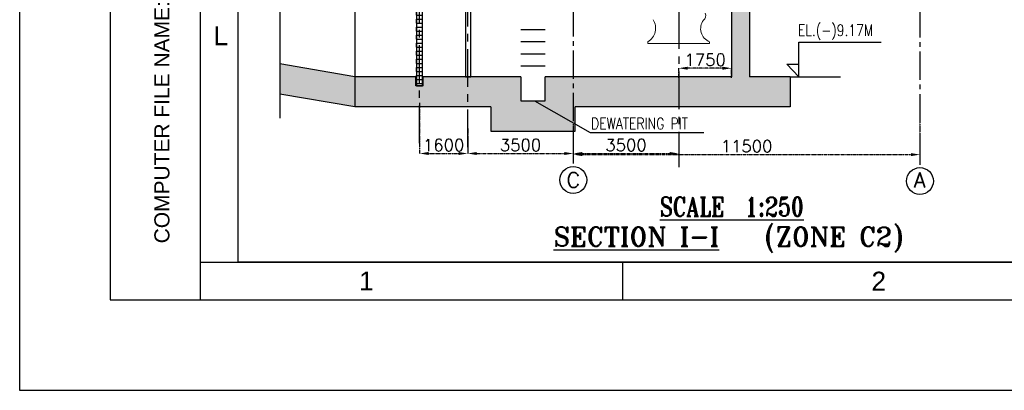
# Model space of a CAD drawing. Header units: inches. Extents: x -341304 to 31571016, y -692717 to 2132253.
# Tile 1 of 256: x 305436 to 370761, y -617757 to -593190. Entities that reach past the tile are written whole.
import ezdxf
from ezdxf.enums import TextEntityAlignment as Align

# ---------------------------------------------------------------- set-up
doc = ezdxf.new("R2010")
doc.units = ezdxf.units.IN
doc.header["$MEASUREMENT"] = 0
doc.linetypes.add('CENTER', pattern=[2, 1.25, -0.25, 0.25, -0.25])
doc.linetypes.add('CENTER2', pattern=[1.125, 0.75, -0.125, 0.125, -0.125])
for name, color, linetype in [('0-CL', 8, 'CENTER'), ('0-CW SUPPLY', 4, 'Continuous'), ('CT Basin', 4, 'Continuous'), ('CW Sump Elevation', 7, 'Continuous'), ('text', 3, 'Continuous')]:
    doc.layers.add(name, color=color, linetype=linetype)
doc.styles.add('ROMANS', font='romans')
doc.styles.add('ROMANT', font='romant', dxfattribs={"height": 5})
doc.styles.get("Standard").update_dxf_attribs({"font": 'arial.ttf'})
doc.dimstyles.new('DIMS-200', dxfattribs={"dimscale": 200, "dimtxt": 2.5, "dimasz": 2.5, "dimexe": 1, "dimexo": 1, "dimgap": 1, "dimtad": 1, "dimdec": 0, "dimzin": 0, "dimdsep": 46, "dimtxsty": 'ROMANS', "dimcen": 1, "dimclrd": 8, "dimclre": 8, "dimclrt": 3, "dimadec": 0, "dimazin": 0, "dimtfac": 1, "dimtdec": 0, "dimtix": 1, "dimtofl": 0, "dimtmove": 0, "dimatfit": 3, "dimfxl": 1, "dimtolj": 1, "dimtzin": 0, "dimarcsym": 0})
doc.dimstyles.new('User-300', dxfattribs={"dimscale": 400, "dimtxt": 1.5, "dimasz": 1.25, "dimexe": 1, "dimexo": 1, "dimgap": 0.4, "dimtad": 1, "dimdec": 0, "dimlfac": 0.5, "dimzin": 0, "dimdsep": 46, "dimtxsty": 'ROMANS', "dimcen": 1, "dimclrd": 8, "dimclre": 8, "dimclrt": 3, "dimadec": 0, "dimazin": 0, "dimtfac": 1, "dimtdec": 0, "dimtix": 1, "dimtofl": 0, "dimtmove": 0, "dimatfit": 3, "dimfxl": 1, "dimtolj": 1, "dimtzin": 0, "dimarcsym": 0})

# ---------------------------------------------------------------- blocks, each defined once
blk = doc.blocks.new('*D671')
at = {"layer": '0-CL', "color": 8, "lineweight": -2, "transparency": 16777216}
for p, q in [((-1641979, 136722), (-1641979, 133927)), ((-1664979, 135946), (-1664979, 133927)), ((-1664379, 133927), (-1642579, 133927))]:
    blk.add_line(p, q, dxfattribs=at)
at = {"layer": '0-CL', "color": 8, "transparency": 16777216}
for points in [[(-1664379, 134027), (-1664379, 133827), (-1664979, 133927)], [(-1642579, 134027), (-1642579, 133827), (-1641979, 133927)]]:
    blk.add_solid(points, dxfattribs=at)
at = {"layer": 'Defpoints', "color": 0, "transparency": 16777216}
for p in [(-1641979, 136722), (-1664979, 135946), (-1641979, 133927)]:
    blk.add_point(p, dxfattribs=at)
at = {"layer": '0-CL', "color": 3, "transparency": 16777216, "insert": (-1653479, 134487), "char_height": 800, "attachment_point": 5, "style": 'ROMANS'}
blk.add_mtext('\\A1;11500', dxfattribs=at)
blk = doc.blocks.new('*D673')
at = {"layer": '0-CL', "color": 8, "lineweight": -2, "transparency": 16777216}
for p, q in [((-1657979, 139006), (-1657979, 139654)), ((-1655079, 139654), (-1657379, 139654)), ((-1654479, 139023), (-1654479, 139654))]:
    blk.add_line(p, q, dxfattribs=at)
at = {"layer": '0-CL', "color": 8, "transparency": 16777216}
for points in [[(-1657379, 139754), (-1657379, 139554), (-1657979, 139654)], [(-1655079, 139754), (-1655079, 139554), (-1654479, 139654)]]:
    blk.add_solid(points, dxfattribs=at)
at = {"layer": 'Defpoints', "color": 0, "transparency": 16777216}
for p in [(-1657979, 139654), (-1657979, 139006), (-1654479, 139023)]:
    blk.add_point(p, dxfattribs=at)
at = {"layer": '0-CL', "color": 3, "transparency": 16777216, "insert": (-1656229, 140214), "char_height": 800, "attachment_point": 5, "style": 'ROMANS'}
blk.add_mtext('\\A1;1750', dxfattribs=at)
blk = doc.blocks.new('*D674')
at = {"layer": '0-CL', "color": 8, "lineweight": -2, "transparency": 16777216}
for p, q in [((-1671979, 135689), (-1671979, 134001)), ((-1671379, 134001), (-1665579, 134001)), ((-1664979, 134351), (-1664979, 134001))]:
    blk.add_line(p, q, dxfattribs=at)
at = {"layer": '0-CL', "color": 8, "transparency": 16777216}
for points in [[(-1671379, 134101), (-1671379, 133901), (-1671979, 134001)], [(-1665579, 134101), (-1665579, 133901), (-1664979, 134001)]]:
    blk.add_solid(points, dxfattribs=at)
at = {"layer": 'Defpoints', "color": 0, "transparency": 16777216}
for p in [(-1671979, 135689), (-1664979, 134351), (-1664979, 134001)]:
    blk.add_point(p, dxfattribs=at)
at = {"layer": '0-CL', "color": 3, "transparency": 16777216, "insert": (-1668479, 134561), "char_height": 800, "attachment_point": 5, "style": 'ROMANS'}
blk.add_mtext('\\A1;3500', dxfattribs=at)
blk = doc.blocks.new('*D681')
at = {"layer": '0-CL', "color": 8, "lineweight": -2, "transparency": 16777216}
for p, q in [((-1675179, 137353), (-1675179, 134001)), ((-1671979, 135034), (-1671979, 134001)), ((-1674579, 134001), (-1672579, 134001))]:
    blk.add_line(p, q, dxfattribs=at)
at = {"layer": '0-CL', "color": 8, "transparency": 16777216}
for points in [[(-1674579, 134101), (-1674579, 133901), (-1675179, 134001)], [(-1672579, 134101), (-1672579, 133901), (-1671979, 134001)]]:
    blk.add_solid(points, dxfattribs=at)
at = {"layer": 'Defpoints', "color": 0, "transparency": 16777216}
for p in [(-1675179, 137353), (-1671979, 135034), (-1671979, 134001)]:
    blk.add_point(p, dxfattribs=at)
at = {"layer": '0-CL', "color": 3, "transparency": 16777216, "insert": (-1673579, 134561), "char_height": 800, "attachment_point": 5, "style": 'ROMANS'}
blk.add_mtext('\\A1;1600', dxfattribs=at)
blk = doc.blocks.new('*D683')
at = {"layer": '0-CL', "color": 8, "lineweight": -2, "transparency": 16777216}
for p, q in [((-1664979, 135689), (-1664979, 134001)), ((-1664379, 134001), (-1658579, 134001)), ((-1657979, 134351), (-1657979, 134001))]:
    blk.add_line(p, q, dxfattribs=at)
at = {"layer": '0-CL', "color": 8, "transparency": 16777216}
for points in [[(-1664379, 134101), (-1664379, 133901), (-1664979, 134001)], [(-1658579, 134101), (-1658579, 133901), (-1657979, 134001)]]:
    blk.add_solid(points, dxfattribs=at)
at = {"layer": 'Defpoints', "color": 0, "transparency": 16777216}
for p in [(-1664979, 135689), (-1657979, 134351), (-1657979, 134001)]:
    blk.add_point(p, dxfattribs=at)
at = {"layer": '0-CL', "color": 3, "transparency": 16777216, "insert": (-1661479, 134561), "char_height": 800, "attachment_point": 5, "style": 'ROMANS'}
blk.add_mtext('\\A1;3500', dxfattribs=at)
blk = doc.blocks.new('FORMAT-A0')
for p, q in [((23.97, 12.01), (23.97, 829.01)), ((28.97, 17.01), (28.97, 817.01)), ((23.97, 17.01), (1075.97, 17.01)), ((79.97, 17), (79.97, 12))]:
    blk.add_line(p, q)
for points in [[(1188.97, 841.01), (-0.03, 841.01), (-0.03, 0.01), (1188.97, 0.01)], [(1176.97, 829.01), (11.97, 829.01), (11.97, 12.01), (1176.97, 12.01)]]:
    blk.add_lwpolyline(points, close=True)
blk.add_text('COMPUTER FILE NAME:', height=2, rotation=90).set_placement((19.84, 19.49))
for s, p in [('L', (26.66, 47.01)), ('1', (45.97, 14.5)), ('2', (113.97, 14.5))]:
    blk.add_text(s, height=2.5).set_placement(p, align=Align.MIDDLE)
blk = doc.blocks.new('Q-Q')
h = blk.add_hatch()
h.set_pattern_fill('AR-CONC', scale=300)
h.set_pattern_definition([(50, (460038.8, 10136.8), (2151.7805, -188.2564), [225, -2475]), (355, (460038.8, 10136.8), (-416.254, 2256.5764), [180, -1980]), (100.45144, (460218.1, 10121), (1735.5265, 2068.32), [191.2206, -2103.4263]), (46.1842, (460038.8, 10736.8), (3201.724, -496.558), [337.5, -3712.5]), (96.63564, (460305.6, 10695.4), (2803.986, 2922.356), [286.831, -3155.1413]), (351.18416, (460038.8, 10736.8), (2803.986, 2922.356), [270, -2970]), (21, (460338.8, 10586.8), (1790.7212, -1207.8567), [225, -2475]), (326, (460338.8, 10586.8), (729.946, 2175.4501), [180, -1980]), (71.45144, (460488, 10486.1), (2520.6671, 967.5935), [191.2206, -2103.4263]), (37.5, (460038.8, 10136.8), (36.47957, 998.68156), [0, -1956, 0, -2010, 0, -1987.5]), (7.5, (460038.8, 10136.8), (789.2086, 1183.23514), [0, -1146, 0, -1911, 0, -757.5]), (327.5, (459369.8, 10136.8), (1601.4673, -67.66462), [0, -750, 0, -2340, 0, -3105]), (317.5, (459069.8, 10136.8), (1749.5585, 300.31495), [0, -975, 0, -1554, 0, -2205])])
h.paths.add_polyline_path([(-1675178.6, 138485), (-1675378.6, 138485), (-1675428.6, 138485), (-1675428.6, 139085), (-1679478.6, 139085), (-1679478.6, 137085), (-1675178.6, 137085)])
h.paths.add_polyline_path([(-1671978.6, 139085), (-1674928.6, 139085), (-1674928.6, 138485), (-1675178.6, 138485), (-1675178.6, 137085), (-1671978.6, 137085)])
h.paths.add_polyline_path([(-1668446.5, 139085), (-1671978.6, 139085), (-1671978.6, 137085), (-1670446.5, 137085), (-1670446.5, 135485), (-1664846.5, 135485), (-1664846.5, 136027.8), (-1666846.5, 137758.6), (-1666846.5, 137485), (-1668446.5, 137485)])
h.paths.add_polyline_path([(-1657978.6, 139085), (-1661378.6, 139085), (-1666846.5, 139085), (-1666846.5, 137758.6), (-1664846.5, 136027.8), (-1664846.5, 137085), (-1659378.6, 137085), (-1657978.6, 137085)])
h.paths.add_polyline_path([(-1650578.6, 139085), (-1651276.1, 139085), (-1653278.6, 139085), (-1653278.6, 158825), (-1642978.6, 158825), (-1642978.6, 154800.2), (-1643658.5, 154800.2), (-1643658.5, 152911.5), (-1641978.6, 152911.5), (-1640264.6, 152911.5), (-1640264.6, 154800.2), (-1640978.6, 154800.2), (-1640978.6, 159425), (-1649420.1, 159425), (-1649420.1, 159222), (-1650334.1, 159222), (-1650334.1, 159425), (-1655678.6, 159425), (-1655678.6, 158825), (-1655258.6, 158825), (-1655258.6, 158185.6), (-1654478.6, 158185.6), (-1654478.6, 139085), (-1657978.6, 139085), (-1657978.6, 137085), (-1650578.6, 137085)])
h.paths.add_polyline_path([(-1684443, 139943.4), (-1684443, 137940.1), (-1679478.6, 137085), (-1679478.6, 139085)])
h = blk.add_hatch()
h.set_pattern_fill('AR-BRSTD', color=256, scale=100)
h.set_pattern_definition([(0, (-1211431.93, 475517.83), (0, 266.7), []), (90, (-1211431.93, 475517.83), (-400, 266.7), [266.7, -266.7])])
edge = h.paths.add_edge_path()
edge.add_line((-1674978.6, 138485), (-1674978.6, 159325))
edge.add_line((-1675378.6, 159325), (-1675378.6, 138485))
at = {"color": 7}
for p, q in [((-1675378.6, 159325), (-1675378.6, 138485)), ((-1674978.6, 138485), (-1674978.6, 159325)), ((-1653278.6, 158825), (-1653278.6, 139085)), ((-1654478.6, 158185.6), (-1654478.6, 139085)), ((-1679478.6, 157425), (-1679478.6, 137085)), ((-1650021.2, 139085), (-1650021.2, 141375.1)), ((-1650021.2, 141375.1), (-1644544.2, 141375.1)), ((-1679478.6, 139085), (-1684443, 139943.4)), ((-1650809.4, 139917.5), (-1650021.2, 139917.5)), ((-1650021.2, 139085), (-1650809.4, 139917.5)), ((-1675428.6, 139085), (-1679478.6, 139085)), ((-1675428.6, 138485), (-1675428.6, 139085)), ((-1668446.5, 139085), (-1674928.6, 139085)), ((-1674928.6, 138485), (-1674928.6, 139085)), ((-1662978.6, 139085), (-1666846.5, 139085)), ((-1662978.6, 139085), (-1666846.5, 139085)), ((-1662978.6, 139085), (-1666846.5, 139085)), ((-1654478.6, 139085), (-1666846.5, 139085)), ((-1650578.6, 139085), (-1653278.6, 139085)), ((-1650578.6, 139085), (-1650578.6, 137085)), ((-1650578.6, 139085), (-1647252.8, 139085)), ((-1679478.6, 137085), (-1684443, 137940.1)), ((-1674928.6, 138485), (-1675428.6, 138485)), ((-1675378.6, 138485), (-1674978.6, 138485)), ((-1668405.2, 137662.9), (-1668405.2, 137662.9)), ((-1670446.5, 137085), (-1679478.6, 137085)), ((-1659378.6, 137085), (-1664846.5, 137085)), ((-1650578.6, 137085), (-1659378.6, 137085))]:
    blk.add_line(p, q, dxfattribs=at)
at = {"color": 8}
blk.add_line((-1668474.3, 138110.5), (-1668474.3, 138110.5), dxfattribs=at)
at = {"ltscale": 0.5}
blk.add_lwpolyline([(-1687205.3, 187044.5), (-1611190.8, 187044.5), (-1611190.8, 126803.4), (-1687205.3, 126803.4)], close=True, dxfattribs=at)
at = {"color": 7}
for points in [[(-1684443, 160841.5), (-1684443, 150636.4), (-1683218.4, 150636.4), (-1685667.6, 146554.3), (-1684443, 146554.3), (-1684443, 136349.2)], [(-1668446.5, 139085), (-1668446.5, 137485), (-1666846.5, 137485), (-1666846.5, 139085)], [(-1670446.5, 137085), (-1670446.5, 135485), (-1664846.5, 135485), (-1664846.5, 137085)]]:
    blk.add_lwpolyline(points, dxfattribs=at)
blk.add_lwpolyline([(-1671778.6, 145485), (-1672131.9, 145485), (-1672131.9, 139092.1), (-1671778.6, 139092.1)], close=True, dxfattribs=at)
at = {"color": 2}
for centre in [(-1664978.6, 132246.3), (-1641978.6, 132172.3)]:
    blk.add_circle(centre, 893.1, dxfattribs=at)
at = {"layer": '0-CL', "lineweight": -3, "ltscale": 2000}
for p, q in [((-1675178.6, 134688.2), (-1675178.6, 155991.5)), ((-1671978.6, 134426.6), (-1671978.6, 155431.9)), ((-1657978.6, 155438.1), (-1657978.6, 133097.2))]:
    blk.add_line(p, q, dxfattribs=at)
at = {"layer": '0-CW SUPPLY', "color": 4, "linetype": 'Continuous', "lineweight": 9, "ltscale": 2500}
for p, q in [((-1660028.6, 141285), (-1660028.6, 141411.5)), ((-1655928.6, 141285), (-1660028.6, 141285)), ((-1655928.6, 141285), (-1655928.6, 141411.5))]:
    blk.add_line(p, q, dxfattribs=at)
for centre, radius, start, end in [((-1656572.8, 143141.3), 388.7, 307.926263, 24.569999), ((-1660549.6, 142308.8), 1037.6, 300.140307, 32.755209), ((-1655611.1, 142271.2), 916.5, 142.058714, 249.729464)]:
    blk.add_arc(centre, radius, start, end, dxfattribs=at)
at = {"layer": 'CT Basin', "color": 8, "linetype": 'CENTER2', "ltscale": 2500}
for p, q in [((-1664978.6, 183016.1), (-1664978.6, 133139.4)), ((-1641978.6, 182942.2), (-1641978.6, 133065.5))]:
    blk.add_line(p, q, dxfattribs=at)
at = {"layer": 'CW Sump Elevation', "color": 20}
for p, q in [((-1668446.5, 142215), (-1666846.5, 142215)), ((-1668446.5, 141415), (-1666846.5, 141415)), ((-1668446.5, 140615), (-1666846.5, 140615)), ((-1668446.5, 139815), (-1666846.5, 139815))]:
    blk.add_line(p, q, dxfattribs=at)
at = {"color": 3, "lineweight": -2, "style": 'ROMANS', "width": 0.8}
for s, p in [('EL.(-)9.17M', (-1650070.4, 141795.7)), ('DEWATERING PIT', (-1663796.3, 135608.6))]:
    blk.add_text(s, height=750, dxfattribs=at).set_placement(p)
at = {"color": 3, "lineweight": -2, "style": 'ROMANS'}
for s, p in [('C', (-1664978.6, 132246.3)), ('A', (-1641986.4, 132241))]:
    blk.add_text(s, height=1000, dxfattribs=at).set_placement(p, align=Align.MIDDLE)
at = {"layer": 'text', "color": 1, "lineweight": 25, "style": 'ROMANT', "width": 0.8}
blk.add_text('%%USCALE  1:250', height=1250, dxfattribs=at).set_placement((-1659238.9, 129847.1, -7709.5))
at = {"layer": 'text', "color": 1, "lineweight": 25, "style": 'ROMANT'}
for s, p in [('%%USECTION I-I', (-1666279.1, 127864, -9636.9)), ('(ZONE C2)', (-1652292.9, 127864, -9636.9))]:
    blk.add_text(s, height=1250, dxfattribs=at).set_placement(p)
at = {"layer": '0-CL'}
dim = blk.add_linear_dim(base=(-1657978.6, 139654.1), p1=(-1654478.6, 139023.1), p2=(-1657978.6, 139005.7), angle=180, dimstyle='User-300', override={"dimtxt": 2, "dimasz": 1.5, "dimexe": 0, "dimexo": 0}, dxfattribs=at)
dim.commit()
dim.dimension.update_dxf_attribs({"geometry": '*D673', "text_midpoint": (-1656228.6, 140214.1)})
for base, p1, p2, picture, middle in [((-1671978.6, 134000.9), (-1675178.6, 137352.6), (-1671978.6, 135033.7), '*D681', (-1673578.6, 134560.9)), ((-1641978.6, 133926.7), (-1664978.6, 135946.1), (-1641978.6, 136722), '*D671', (-1653478.6, 134486.7)), ((-1664978.6, 134000.9), (-1671978.6, 135688.9), (-1664978.6, 134351.4), '*D674', (-1668478.6, 134560.9)), ((-1657978.6, 134000.9), (-1664978.6, 135688.9), (-1657978.6, 134351.4), '*D683', (-1661478.6, 134560.9))]:
    dim = blk.add_linear_dim(base=base, p1=p1, p2=p2, dimstyle='User-300', override={"dimtxt": 2, "dimasz": 1.5, "dimexe": 0, "dimexo": 0}, dxfattribs=at)
    dim.commit()
    dim.dimension.update_dxf_attribs({"geometry": picture, "text_midpoint": middle})
blk.add_leader([(-1667544.4, 137485), (-1663852.1, 135387.3), (-1656316.6, 135387.3)], dimstyle='DIMS-200', override={"dimasz": 5, "dimtad": 0})

msp = doc.modelspace()

# ---------------------------------------------------------------- block references
at = {"color": 7}
msp.add_blockref('Q-Q', (2007141.3, -736060.4), dxfattribs=at)

# ---------------------------------------------------------------- next in the draw order: block references
at = {"xscale": 500.0000000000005, "yscale": 500.0000000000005, "zscale": 500.0000000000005}
msp.add_blockref('FORMAT-A0', (305449.3, -617760.7), dxfattribs=at)

doc.saveas('drawing.dxf')
